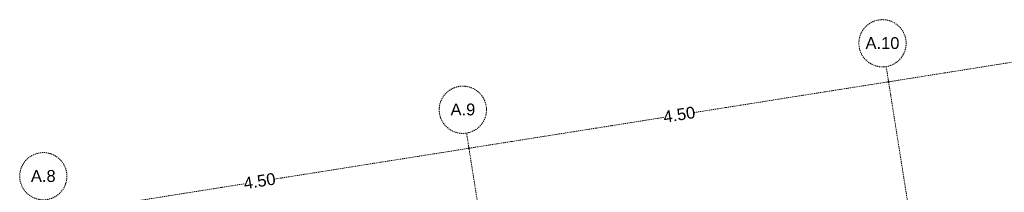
# Model space of a CAD drawing. Header units: millimetres. Extents: x 1523 to 75153, y -41886 to 10268.
# Tile 22 of 54: x 26945 to 37375, y -6358 to -4530. Entities that reach past the tile are written whole.
import ezdxf

# ---------------------------------------------------------------- set-up
doc = ezdxf.new("R2010")
doc.units = ezdxf.units.MM
doc.linetypes.add('IMPORT-STRICHPUNKT _7_', pattern=[20, 10, -5, 0, -5])
doc.layers.add('90 A--Achsraster _1_50_', color=7, linetype='IMPORT-STRICHPUNKT _7_', lineweight=13, true_color=0x656565)
doc.layers.add('Xref_706_5_--_ÜP_-1_000_16_Übersichtsplan UG_IFC 2025_01_13_dwg', color=7, linetype='Continuous', lineweight=13, true_color=0x767676)
doc.styles.add('Arial_2', font='arial.ttf', dxfattribs={"height": 125})

# ---------------------------------------------------------------- blocks, each defined once
blk = doc.blocks.new('Xref_706_5_--_ÜP_-1_000_11_Übersichtsplan UG_IFC 2024_09_30_dwg_ARROWHEAD_1-41960026-SuD_-1UG gesamt Plot  - Blatt 2')
at = {"layer": '90 A--Achsraster _1_50_', "color": 9, "linetype": 'Continuous', "true_color": 0xcbcbcb}
blk.add_line((0, 0), (-1000, 0), dxfattribs=at)
blk.add_circle((0, 0), 250, dxfattribs=at)
blk = doc.blocks.new('Xref_706_5_--_ÜP_-1_000_11_Übersichtsplan UG_IFC 2024_09_30_dwg_Standard-Rastermarker_12-V5-SuD_-1UG gesamt Plot  - Blatt 2')
at = {"layer": '90 A--Achsraster _1_50_', "color": 9, "true_color": 0xcbcbcb}
blk.add_line((0, 0), (28500, 0), dxfattribs=at)
blk.add_circle((28750, 0), 250, dxfattribs=at)
blk = doc.blocks.new('Xref_706_5_--_ÜP_-1_000_16_Übersichtsplan UG_IFC 2025_01_13_dwg-35469238-SuD_-1UG gesamt Plot  - Blatt 2')
at = {"layer": '90 A--Achsraster _1_50_', "color": 161, "true_color": 0xaaaaff}
for p, q in [((1754, -53733), (1561, -51675)), ((1758, -53780), (1949, -55828)), ((2172, -58213), (1980, -56156)), ((2177, -58261), (2368, -60309)), ((2591, -62694), (2398, -60636))]:
    blk.add_line(p, q, dxfattribs=at)
at = {"rotation": 185.3362835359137}
for p in [(29970, -51121), (30389, -55602), (30807, -60082)]:
    blk.add_blockref('Xref_706_5_--_ÜP_-1_000_11_Übersichtsplan UG_IFC 2024_09_30_dwg_Standard-Rastermarker_12-V5-SuD_-1UG gesamt Plot  - Blatt 2', p, dxfattribs=at)
at = {"xscale": 0.02375, "yscale": 0.02375, "zscale": 0.02375}
for p, rotation in [((1756, -53757), 275.3362835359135), ((1756, -53757), 95.33628353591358), ((2174, -58237), 275.3362835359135), ((2174, -58237), 95.33628353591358)]:
    blk.add_blockref('Xref_706_5_--_ÜP_-1_000_11_Übersichtsplan UG_IFC 2024_09_30_dwg_ARROWHEAD_1-41960026-SuD_-1UG gesamt Plot  - Blatt 2', p, dxfattribs=dict(at, rotation=rotation))
at = {"layer": '90 A--Achsraster _1_50_', "char_height": 125, "attachment_point": 2, "rotation": 86.3363, "line_spacing_factor": 0.941778, "style": 'Arial_2'}
for s, insert, width in [('A.10', (1280, -53791), 430.04), ('A.9', (1698, -58271), 313.73), ('A.8', (2117, -62752), 313.73)]:
    blk.add_mtext(s, dxfattribs=dict(at, insert=insert, width=width))
at = {"layer": '90 A--Achsraster _1_50_', "color": 5, "true_color": 0x0000ff, "char_height": 125, "width": 407.08, "attachment_point": 2, "rotation": 95.3363, "line_spacing_factor": 0.941778, "style": 'Arial_2'}
for insert in [(1898, -55998), (2316, -60479)]:
    blk.add_mtext('4.50', dxfattribs=dict(at, insert=insert))

msp = doc.modelspace()

# ---------------------------------------------------------------- block references
at = {"layer": 'Xref_706_5_--_ÜP_-1_000_16_Übersichtsplan UG_IFC 2025_01_13_dwg', "color": 9, "true_color": 0xcbcbcb, "rotation": 273.6637164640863}
msp.add_blockref('Xref_706_5_--_ÜP_-1_000_16_Übersichtsplan UG_IFC 2025_01_13_dwg-35469238-SuD_-1UG gesamt Plot  - Blatt 2', (89683.72, 0), dxfattribs=at)

doc.saveas('drawing.dxf')
